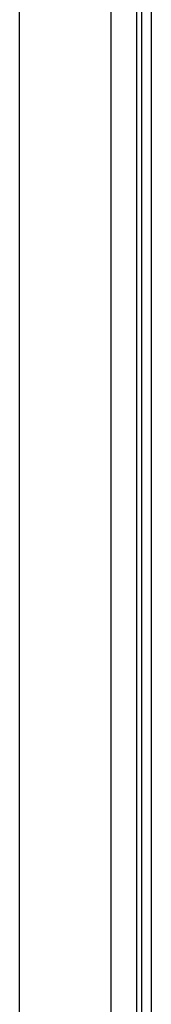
# Model space of a CAD drawing. Header units: inches. Extents: x 19 to 626, y 56 to 294.
# Tile 76 of 256: x 83.61 to 84.513, y 172.785 to 179.52. Entities that reach past the tile are written whole.
import ezdxf

# ---------------------------------------------------------------- set-up
doc = ezdxf.new("R2010")
doc.units = ezdxf.units.IN
doc.header["$MEASUREMENT"] = 0
doc.layers.add('Visible Edges(ANSI)', color=7, linetype='Continuous', lineweight=25)
doc.layers.add('Visible Tangent Edges(ANSI)', color=7, linetype='Continuous', lineweight=25)

msp = doc.modelspace()

# ---------------------------------------------------------------- linework, layer by layer
at = {"layer": 'Visible Edges(ANSI)'}
for p, q in [((84.4449, 192.8894), (84.4449, 166.2864)), ((84.5129, 166.2864), (84.5129, 192.8894)), ((83.6104, 167.0844), (83.6104, 192.2844)), ((84.2354, 192.2844), (84.2354, 167.0844))]:
    msp.add_line(p, q, dxfattribs=at)
at = {"layer": 'Visible Tangent Edges(ANSI)'}
msp.add_line((84.4139, 166.1694), (84.4139, 192.8894), dxfattribs=at)

doc.saveas('drawing.dxf')
